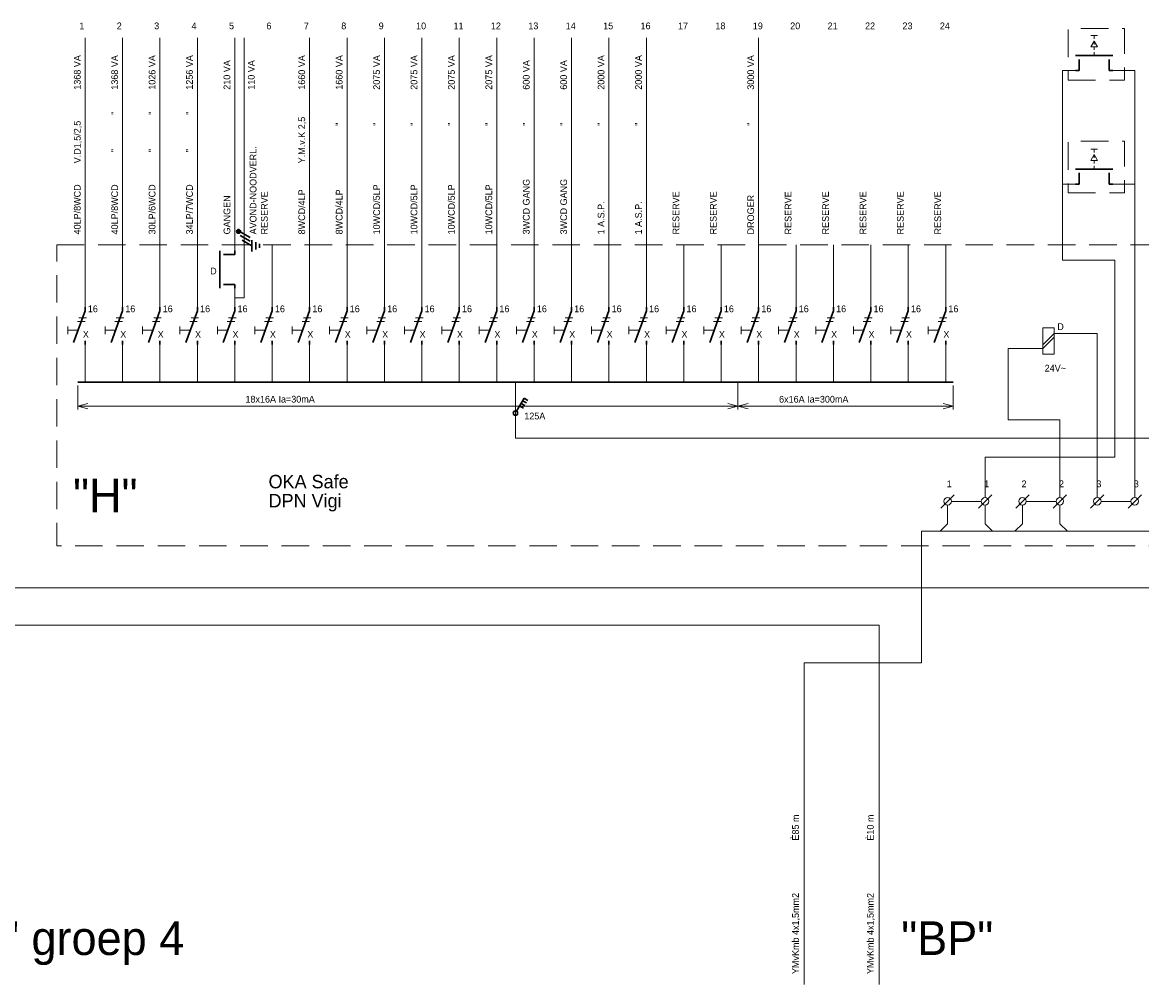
# Model space of a CAD drawing. Header units: millimetres. Extents: x -161.9 to -69.9, y -42.7 to 22.2.
# Tile 3 of 8: x -130 to -100.1, y -29.5 to -3.8. Entities that reach past the tile are written whole.
import ezdxf

# ---------------------------------------------------------------- set-up
doc = ezdxf.new("R2010")
doc.units = ezdxf.units.MM
doc.header["$PDMODE"] = 3
doc.header["$PDSIZE"] = 1
doc.linetypes.add('DGN3', pattern=[1.103808, 0.735872, -0.367936])
for name, color, linetype in [('11', 7, 'Continuous'), ('19', 7, 'Continuous'), ('52', 7, 'Continuous'), ('53', 7, 'Continuous'), ('BINNENMUUR', 7, 'Continuous'), ('SYMBOLEN', 7, 'Continuous')]:
    doc.layers.add(name, color=color, linetype=linetype)
doc.styles.add('dgn001', font='dgn001.shx')
doc.styles.get("Standard").update_dxf_attribs({"font": 'arial.ttf'})
doc.dimstyles.get("Standard").update_dxf_attribs({"dimtxt": 0.18, "dimasz": 0.18, "dimexe": 0.18, "dimexo": 0.0625, "dimgap": 0.09, "dimtad": 0, "dimtih": 1, "dimtoh": 1, "dimdec": 4, "dimzin": 0, "dimdsep": 46, "dimtxsty": 'Standard', "dimcen": 0.09, "dimadec": 0, "dimazin": 0, "dimtfac": 1, "dimtdec": 4, "dimtofl": 0, "dimtmove": 0, "dimatfit": 3, "dimfxl": 1, "dimtolj": 1, "dimtzin": 0, "dimarcsym": 0})

# ---------------------------------------------------------------- blocks, each defined once
blk = doc.blocks.new('AnonymousCell2')
at = {"layer": 'SYMBOLEN', "color": 1, "linetype": 'Continuous', "lineweight": 0}
for p, q in [((0.015, 0.122), (0.215, 0.122)), ((0.05, 0.216), (0.25, 0.216))]:
    blk.add_line(p, q, dxfattribs=at)
at = {"layer": 'SYMBOLEN', "color": 1, "linetype": 'Continuous', "lineweight": 13}
for p, q in [((-0.249, -0.014), (-0.249, -0.214)), ((0.03, -0.114), (-0.249, -0.114))]:
    blk.add_line(p, q, dxfattribs=at)
blk = doc.blocks.new('EAA0')
at = {"layer": '53', "color": 3, "linetype": 'Continuous', "lineweight": 30}
for p, q in [((0, 0), (0, -0.1)), ((0, -0.1), (-0.308, -0.946)), ((0, -1), (0, -0.9))]:
    blk.add_line(p, q, dxfattribs=at)
blk = doc.blocks.new('AnonymousCell1')
at = {"color": 1, "linetype": 'Continuous', "lineweight": 0}
for name, p in [('EAA0', (-0.149, 0.54)), ('AnonymousCell2', (-0.367, 0.036))]:
    blk.add_blockref(name, p, dxfattribs=at)
blk = doc.blocks.new('AnonymousCell4')
at = {"layer": 'SYMBOLEN', "color": 1, "linetype": 'Continuous', "lineweight": 0}
for p, q in [((0.015, 0.122), (0.215, 0.122)), ((0.05, 0.216), (0.25, 0.216))]:
    blk.add_line(p, q, dxfattribs=at)
at = {"layer": 'SYMBOLEN', "color": 1, "linetype": 'Continuous', "lineweight": 13}
for p, q in [((-0.249, -0.014), (-0.249, -0.214)), ((0.03, -0.114), (-0.249, -0.114))]:
    blk.add_line(p, q, dxfattribs=at)
blk = doc.blocks.new('EAA01')
at = {"layer": '53', "color": 3, "linetype": 'Continuous', "lineweight": 30}
for p, q in [((0, 0), (0, -0.1)), ((0, -0.1), (-0.308, -0.946)), ((0, -1), (0, -0.9))]:
    blk.add_line(p, q, dxfattribs=at)
blk = doc.blocks.new('AnonymousCell3')
at = {"color": 1, "linetype": 'Continuous', "lineweight": 0}
for name, p in [('EAA01', (-0.149, 0.54)), ('AnonymousCell4', (-0.367, 0.036))]:
    blk.add_blockref(name, p, dxfattribs=at)
blk = doc.blocks.new('AnonymousCell6')
at = {"layer": 'SYMBOLEN', "color": 1, "linetype": 'Continuous', "lineweight": 0}
for p, q in [((0.015, 0.122), (0.215, 0.122)), ((0.05, 0.216), (0.25, 0.216))]:
    blk.add_line(p, q, dxfattribs=at)
at = {"layer": 'SYMBOLEN', "color": 1, "linetype": 'Continuous', "lineweight": 13}
for p, q in [((-0.249, -0.014), (-0.249, -0.214)), ((0.03, -0.114), (-0.249, -0.114))]:
    blk.add_line(p, q, dxfattribs=at)
blk = doc.blocks.new('EAA02')
at = {"layer": '53', "color": 3, "linetype": 'Continuous', "lineweight": 30}
for p, q in [((0, 0), (0, -0.1)), ((0, -0.1), (-0.308, -0.946)), ((0, -1), (0, -0.9))]:
    blk.add_line(p, q, dxfattribs=at)
blk = doc.blocks.new('AnonymousCell5')
at = {"color": 1, "linetype": 'Continuous', "lineweight": 0}
for name, p in [('EAA02', (-0.149, 0.54)), ('AnonymousCell6', (-0.367, 0.036))]:
    blk.add_blockref(name, p, dxfattribs=at)
blk = doc.blocks.new('AnonymousCell8')
at = {"layer": 'SYMBOLEN', "color": 1, "linetype": 'Continuous', "lineweight": 0}
for p, q in [((0.015, 0.122), (0.215, 0.122)), ((0.05, 0.216), (0.25, 0.216))]:
    blk.add_line(p, q, dxfattribs=at)
at = {"layer": 'SYMBOLEN', "color": 1, "linetype": 'Continuous', "lineweight": 13}
for p, q in [((-0.249, -0.014), (-0.249, -0.214)), ((0.03, -0.114), (-0.249, -0.114))]:
    blk.add_line(p, q, dxfattribs=at)
blk = doc.blocks.new('EAA03')
at = {"layer": '53', "color": 3, "linetype": 'Continuous', "lineweight": 30}
for p, q in [((0, 0), (0, -0.1)), ((0, -0.1), (-0.308, -0.946)), ((0, -1), (0, -0.9))]:
    blk.add_line(p, q, dxfattribs=at)
blk = doc.blocks.new('AnonymousCell7')
at = {"color": 1, "linetype": 'Continuous', "lineweight": 0}
for name, p in [('EAA03', (-0.149, 0.54)), ('AnonymousCell8', (-0.367, 0.036))]:
    blk.add_blockref(name, p, dxfattribs=at)
blk = doc.blocks.new('AnonymousCell10')
at = {"layer": 'SYMBOLEN', "color": 1, "linetype": 'Continuous', "lineweight": 0}
for p, q in [((0.015, 0.122), (0.215, 0.122)), ((0.05, 0.216), (0.25, 0.216))]:
    blk.add_line(p, q, dxfattribs=at)
at = {"layer": 'SYMBOLEN', "color": 1, "linetype": 'Continuous', "lineweight": 13}
for p, q in [((-0.249, -0.014), (-0.249, -0.214)), ((0.03, -0.114), (-0.249, -0.114))]:
    blk.add_line(p, q, dxfattribs=at)
blk = doc.blocks.new('EAA04')
at = {"layer": '53', "color": 3, "linetype": 'Continuous', "lineweight": 30}
for p, q in [((0, 0), (0, -0.1)), ((0, -0.1), (-0.308, -0.946)), ((0, -1), (0, -0.9))]:
    blk.add_line(p, q, dxfattribs=at)
blk = doc.blocks.new('AnonymousCell9')
at = {"color": 1, "linetype": 'Continuous', "lineweight": 0}
for name, p in [('EAA04', (-0.149, 0.54)), ('AnonymousCell10', (-0.367, 0.036))]:
    blk.add_blockref(name, p, dxfattribs=at)
blk = doc.blocks.new('AnonymousCell12')
at = {"layer": 'SYMBOLEN', "color": 1, "linetype": 'Continuous', "lineweight": 0}
for p, q in [((0.015, 0.122), (0.215, 0.122)), ((0.05, 0.216), (0.25, 0.216))]:
    blk.add_line(p, q, dxfattribs=at)
at = {"layer": 'SYMBOLEN', "color": 1, "linetype": 'Continuous', "lineweight": 13}
for p, q in [((-0.249, -0.014), (-0.249, -0.214)), ((0.03, -0.114), (-0.249, -0.114))]:
    blk.add_line(p, q, dxfattribs=at)
blk = doc.blocks.new('EAA05')
at = {"layer": '53', "color": 3, "linetype": 'Continuous', "lineweight": 30}
for p, q in [((0, 0), (0, -0.1)), ((0, -0.1), (-0.308, -0.946)), ((0, -1), (0, -0.9))]:
    blk.add_line(p, q, dxfattribs=at)
blk = doc.blocks.new('AnonymousCell11')
at = {"color": 1, "linetype": 'Continuous', "lineweight": 0}
for name, p in [('EAA05', (-0.149, 0.54)), ('AnonymousCell12', (-0.367, 0.036))]:
    blk.add_blockref(name, p, dxfattribs=at)
blk = doc.blocks.new('AnonymousCell14')
at = {"layer": 'SYMBOLEN', "color": 1, "linetype": 'Continuous', "lineweight": 0}
for p, q in [((0.015, 0.122), (0.215, 0.122)), ((0.05, 0.216), (0.25, 0.216))]:
    blk.add_line(p, q, dxfattribs=at)
at = {"layer": 'SYMBOLEN', "color": 1, "linetype": 'Continuous', "lineweight": 13}
for p, q in [((-0.249, -0.014), (-0.249, -0.214)), ((0.03, -0.114), (-0.249, -0.114))]:
    blk.add_line(p, q, dxfattribs=at)
blk = doc.blocks.new('EAA06')
at = {"layer": '53', "color": 3, "linetype": 'Continuous', "lineweight": 30}
for p, q in [((0, 0), (0, -0.1)), ((0, -0.1), (-0.308, -0.946)), ((0, -1), (0, -0.9))]:
    blk.add_line(p, q, dxfattribs=at)
blk = doc.blocks.new('AnonymousCell13')
at = {"color": 1, "linetype": 'Continuous', "lineweight": 0}
for name, p in [('EAA06', (-0.149, 0.54)), ('AnonymousCell14', (-0.367, 0.036))]:
    blk.add_blockref(name, p, dxfattribs=at)
blk = doc.blocks.new('AnonymousCell16')
at = {"layer": 'SYMBOLEN', "color": 1, "linetype": 'Continuous', "lineweight": 0}
for p, q in [((0.015, 0.122), (0.215, 0.122)), ((0.05, 0.216), (0.25, 0.216))]:
    blk.add_line(p, q, dxfattribs=at)
at = {"layer": 'SYMBOLEN', "color": 1, "linetype": 'Continuous', "lineweight": 13}
for p, q in [((-0.249, -0.014), (-0.249, -0.214)), ((0.03, -0.114), (-0.249, -0.114))]:
    blk.add_line(p, q, dxfattribs=at)
blk = doc.blocks.new('EAA07')
at = {"layer": '53', "color": 3, "linetype": 'Continuous', "lineweight": 30}
for p, q in [((0, 0), (0, -0.1)), ((0, -0.1), (-0.308, -0.946)), ((0, -1), (0, -0.9))]:
    blk.add_line(p, q, dxfattribs=at)
blk = doc.blocks.new('AnonymousCell15')
at = {"color": 1, "linetype": 'Continuous', "lineweight": 0}
for name, p in [('EAA07', (-0.149, 0.54)), ('AnonymousCell16', (-0.367, 0.036))]:
    blk.add_blockref(name, p, dxfattribs=at)
blk = doc.blocks.new('AnonymousCell18')
at = {"layer": 'SYMBOLEN', "color": 1, "linetype": 'Continuous', "lineweight": 0}
for p, q in [((0.015, 0.122), (0.215, 0.122)), ((0.05, 0.216), (0.25, 0.216))]:
    blk.add_line(p, q, dxfattribs=at)
at = {"layer": 'SYMBOLEN', "color": 1, "linetype": 'Continuous', "lineweight": 13}
for p, q in [((-0.249, -0.014), (-0.249, -0.214)), ((0.03, -0.114), (-0.249, -0.114))]:
    blk.add_line(p, q, dxfattribs=at)
blk = doc.blocks.new('EAA08')
at = {"layer": '53', "color": 3, "linetype": 'Continuous', "lineweight": 30}
for p, q in [((0, 0), (0, -0.1)), ((0, -0.1), (-0.308, -0.946)), ((0, -1), (0, -0.9))]:
    blk.add_line(p, q, dxfattribs=at)
blk = doc.blocks.new('AnonymousCell17')
at = {"color": 1, "linetype": 'Continuous', "lineweight": 0}
for name, p in [('EAA08', (-0.149, 0.54)), ('AnonymousCell18', (-0.367, 0.036))]:
    blk.add_blockref(name, p, dxfattribs=at)
blk = doc.blocks.new('AnonymousCell20')
at = {"layer": 'SYMBOLEN', "color": 1, "linetype": 'Continuous', "lineweight": 0}
for p, q in [((0.015, 0.122), (0.215, 0.122)), ((0.05, 0.216), (0.25, 0.216))]:
    blk.add_line(p, q, dxfattribs=at)
at = {"layer": 'SYMBOLEN', "color": 1, "linetype": 'Continuous', "lineweight": 13}
for p, q in [((-0.249, -0.014), (-0.249, -0.214)), ((0.03, -0.114), (-0.249, -0.114))]:
    blk.add_line(p, q, dxfattribs=at)
blk = doc.blocks.new('EAA09')
at = {"layer": '53', "color": 3, "linetype": 'Continuous', "lineweight": 30}
for p, q in [((0, 0), (0, -0.1)), ((0, -0.1), (-0.308, -0.946)), ((0, -1), (0, -0.9))]:
    blk.add_line(p, q, dxfattribs=at)
blk = doc.blocks.new('AnonymousCell19')
at = {"color": 1, "linetype": 'Continuous', "lineweight": 0}
for name, p in [('EAA09', (-0.149, 0.54)), ('AnonymousCell20', (-0.367, 0.036))]:
    blk.add_blockref(name, p, dxfattribs=at)
blk = doc.blocks.new('AnonymousCell22')
at = {"layer": 'SYMBOLEN', "color": 1, "linetype": 'Continuous', "lineweight": 0}
for p, q in [((0.015, 0.122), (0.215, 0.122)), ((0.05, 0.216), (0.25, 0.216))]:
    blk.add_line(p, q, dxfattribs=at)
at = {"layer": 'SYMBOLEN', "color": 1, "linetype": 'Continuous', "lineweight": 13}
for p, q in [((-0.249, -0.014), (-0.249, -0.214)), ((0.03, -0.114), (-0.249, -0.114))]:
    blk.add_line(p, q, dxfattribs=at)
blk = doc.blocks.new('EAA010')
at = {"layer": '53', "color": 3, "linetype": 'Continuous', "lineweight": 30}
for p, q in [((0, 0), (0, -0.1)), ((0, -0.1), (-0.308, -0.946)), ((0, -1), (0, -0.9))]:
    blk.add_line(p, q, dxfattribs=at)
blk = doc.blocks.new('AnonymousCell21')
at = {"color": 1, "linetype": 'Continuous', "lineweight": 0}
for name, p in [('EAA010', (-0.149, 0.54)), ('AnonymousCell22', (-0.367, 0.036))]:
    blk.add_blockref(name, p, dxfattribs=at)
blk = doc.blocks.new('AnonymousCell24')
at = {"layer": 'SYMBOLEN', "color": 1, "linetype": 'Continuous', "lineweight": 0}
for p, q in [((0.015, 0.122), (0.215, 0.122)), ((0.05, 0.216), (0.25, 0.216))]:
    blk.add_line(p, q, dxfattribs=at)
at = {"layer": 'SYMBOLEN', "color": 1, "linetype": 'Continuous', "lineweight": 13}
for p, q in [((-0.249, -0.014), (-0.249, -0.214)), ((0.03, -0.114), (-0.249, -0.114))]:
    blk.add_line(p, q, dxfattribs=at)
blk = doc.blocks.new('EAA011')
at = {"layer": '53', "color": 3, "linetype": 'Continuous', "lineweight": 30}
for p, q in [((0, 0), (0, -0.1)), ((0, -0.1), (-0.308, -0.946)), ((0, -1), (0, -0.9))]:
    blk.add_line(p, q, dxfattribs=at)
blk = doc.blocks.new('AnonymousCell23')
at = {"color": 1, "linetype": 'Continuous', "lineweight": 0}
for name, p in [('EAA011', (-0.149, 0.54)), ('AnonymousCell24', (-0.367, 0.036))]:
    blk.add_blockref(name, p, dxfattribs=at)
blk = doc.blocks.new('AnonymousCell26')
at = {"layer": 'SYMBOLEN', "color": 1, "linetype": 'Continuous', "lineweight": 0}
for p, q in [((0.015, 0.122), (0.215, 0.122)), ((0.05, 0.216), (0.25, 0.216))]:
    blk.add_line(p, q, dxfattribs=at)
at = {"layer": 'SYMBOLEN', "color": 1, "linetype": 'Continuous', "lineweight": 13}
for p, q in [((-0.249, -0.014), (-0.249, -0.214)), ((0.03, -0.114), (-0.249, -0.114))]:
    blk.add_line(p, q, dxfattribs=at)
blk = doc.blocks.new('EAA012')
at = {"layer": '53', "color": 3, "linetype": 'Continuous', "lineweight": 30}
for p, q in [((0, 0), (0, -0.1)), ((0, -0.1), (-0.308, -0.946)), ((0, -1), (0, -0.9))]:
    blk.add_line(p, q, dxfattribs=at)
blk = doc.blocks.new('AnonymousCell25')
at = {"color": 1, "linetype": 'Continuous', "lineweight": 0}
for name, p in [('EAA012', (-0.149, 0.54)), ('AnonymousCell26', (-0.367, 0.036))]:
    blk.add_blockref(name, p, dxfattribs=at)
blk = doc.blocks.new('AnonymousCell28')
at = {"layer": 'SYMBOLEN', "color": 1, "linetype": 'Continuous', "lineweight": 0}
for p, q in [((0.015, 0.122), (0.215, 0.122)), ((0.05, 0.216), (0.25, 0.216))]:
    blk.add_line(p, q, dxfattribs=at)
at = {"layer": 'SYMBOLEN', "color": 1, "linetype": 'Continuous', "lineweight": 13}
for p, q in [((-0.249, -0.014), (-0.249, -0.214)), ((0.03, -0.114), (-0.249, -0.114))]:
    blk.add_line(p, q, dxfattribs=at)
blk = doc.blocks.new('EAA013')
at = {"layer": '53', "color": 3, "linetype": 'Continuous', "lineweight": 30}
for p, q in [((0, 0), (0, -0.1)), ((0, -0.1), (-0.308, -0.946)), ((0, -1), (0, -0.9))]:
    blk.add_line(p, q, dxfattribs=at)
blk = doc.blocks.new('AnonymousCell27')
at = {"color": 1, "linetype": 'Continuous', "lineweight": 0}
for name, p in [('EAA013', (-0.149, 0.54)), ('AnonymousCell28', (-0.367, 0.036))]:
    blk.add_blockref(name, p, dxfattribs=at)
blk = doc.blocks.new('AnonymousCell30')
at = {"layer": 'SYMBOLEN', "color": 1, "linetype": 'Continuous', "lineweight": 0}
for p, q in [((0.015, 0.122), (0.215, 0.122)), ((0.05, 0.216), (0.25, 0.216))]:
    blk.add_line(p, q, dxfattribs=at)
at = {"layer": 'SYMBOLEN', "color": 1, "linetype": 'Continuous', "lineweight": 13}
for p, q in [((-0.249, -0.014), (-0.249, -0.214)), ((0.03, -0.114), (-0.249, -0.114))]:
    blk.add_line(p, q, dxfattribs=at)
blk = doc.blocks.new('EAA014')
at = {"layer": '53', "color": 3, "linetype": 'Continuous', "lineweight": 30}
for p, q in [((0, 0), (0, -0.1)), ((0, -0.1), (-0.308, -0.946)), ((0, -1), (0, -0.9))]:
    blk.add_line(p, q, dxfattribs=at)
blk = doc.blocks.new('AnonymousCell29')
at = {"color": 1, "linetype": 'Continuous', "lineweight": 0}
for name, p in [('EAA014', (-0.149, 0.54)), ('AnonymousCell30', (-0.367, 0.036))]:
    blk.add_blockref(name, p, dxfattribs=at)
blk = doc.blocks.new('AnonymousCell32')
at = {"layer": 'SYMBOLEN', "color": 1, "linetype": 'Continuous', "lineweight": 0}
for p, q in [((0.015, 0.122), (0.215, 0.122)), ((0.05, 0.216), (0.25, 0.216))]:
    blk.add_line(p, q, dxfattribs=at)
at = {"layer": 'SYMBOLEN', "color": 1, "linetype": 'Continuous', "lineweight": 13}
for p, q in [((-0.249, -0.014), (-0.249, -0.214)), ((0.03, -0.114), (-0.249, -0.114))]:
    blk.add_line(p, q, dxfattribs=at)
blk = doc.blocks.new('EAA015')
at = {"layer": '53', "color": 3, "linetype": 'Continuous', "lineweight": 30}
for p, q in [((0, 0), (0, -0.1)), ((0, -0.1), (-0.308, -0.946)), ((0, -1), (0, -0.9))]:
    blk.add_line(p, q, dxfattribs=at)
blk = doc.blocks.new('AnonymousCell31')
at = {"color": 1, "linetype": 'Continuous', "lineweight": 0}
for name, p in [('EAA015', (-0.149, 0.54)), ('AnonymousCell32', (-0.367, 0.036))]:
    blk.add_blockref(name, p, dxfattribs=at)
blk = doc.blocks.new('AnonymousCell34')
at = {"layer": 'SYMBOLEN', "color": 1, "linetype": 'Continuous', "lineweight": 0}
for p, q in [((0.015, 0.122), (0.215, 0.122)), ((0.05, 0.216), (0.25, 0.216))]:
    blk.add_line(p, q, dxfattribs=at)
at = {"layer": 'SYMBOLEN', "color": 1, "linetype": 'Continuous', "lineweight": 13}
for p, q in [((-0.249, -0.014), (-0.249, -0.214)), ((0.03, -0.114), (-0.249, -0.114))]:
    blk.add_line(p, q, dxfattribs=at)
blk = doc.blocks.new('EAA016')
at = {"layer": '53', "color": 3, "linetype": 'Continuous', "lineweight": 30}
for p, q in [((0, 0), (0, -0.1)), ((0, -0.1), (-0.308, -0.946)), ((0, -1), (0, -0.9))]:
    blk.add_line(p, q, dxfattribs=at)
blk = doc.blocks.new('AnonymousCell33')
at = {"color": 1, "linetype": 'Continuous', "lineweight": 0}
for name, p in [('EAA016', (-0.149, 0.54)), ('AnonymousCell34', (-0.367, 0.036))]:
    blk.add_blockref(name, p, dxfattribs=at)
blk = doc.blocks.new('AnonymousCell36')
at = {"layer": 'SYMBOLEN', "color": 1, "linetype": 'Continuous', "lineweight": 0}
for p, q in [((0.015, 0.122), (0.215, 0.122)), ((0.05, 0.216), (0.25, 0.216))]:
    blk.add_line(p, q, dxfattribs=at)
at = {"layer": 'SYMBOLEN', "color": 1, "linetype": 'Continuous', "lineweight": 13}
for p, q in [((-0.249, -0.014), (-0.249, -0.214)), ((0.03, -0.114), (-0.249, -0.114))]:
    blk.add_line(p, q, dxfattribs=at)
blk = doc.blocks.new('EAA017')
at = {"layer": '53', "color": 3, "linetype": 'Continuous', "lineweight": 30}
for p, q in [((0, 0), (0, -0.1)), ((0, -0.1), (-0.308, -0.946)), ((0, -1), (0, -0.9))]:
    blk.add_line(p, q, dxfattribs=at)
blk = doc.blocks.new('AnonymousCell35')
at = {"color": 1, "linetype": 'Continuous', "lineweight": 0}
for name, p in [('EAA017', (-0.149, 0.54)), ('AnonymousCell36', (-0.367, 0.036))]:
    blk.add_blockref(name, p, dxfattribs=at)
blk = doc.blocks.new('AnonymousCell38')
at = {"layer": 'SYMBOLEN', "color": 1, "linetype": 'Continuous', "lineweight": 0}
for p, q in [((0.015, 0.122), (0.215, 0.122)), ((0.05, 0.216), (0.25, 0.216))]:
    blk.add_line(p, q, dxfattribs=at)
at = {"layer": 'SYMBOLEN', "color": 1, "linetype": 'Continuous', "lineweight": 13}
for p, q in [((-0.249, -0.014), (-0.249, -0.214)), ((0.03, -0.114), (-0.249, -0.114))]:
    blk.add_line(p, q, dxfattribs=at)
blk = doc.blocks.new('EAA018')
at = {"layer": '53', "color": 3, "linetype": 'Continuous', "lineweight": 30}
for p, q in [((0, 0), (0, -0.1)), ((0, -0.1), (-0.308, -0.946)), ((0, -1), (0, -0.9))]:
    blk.add_line(p, q, dxfattribs=at)
blk = doc.blocks.new('AnonymousCell37')
at = {"color": 1, "linetype": 'Continuous', "lineweight": 0}
for name, p in [('EAA018', (-0.149, 0.54)), ('AnonymousCell38', (-0.367, 0.036))]:
    blk.add_blockref(name, p, dxfattribs=at)
blk = doc.blocks.new('AnonymousCell40')
at = {"layer": 'SYMBOLEN', "color": 1, "linetype": 'Continuous', "lineweight": 0}
for p, q in [((0.015, 0.122), (0.215, 0.122)), ((0.05, 0.216), (0.25, 0.216))]:
    blk.add_line(p, q, dxfattribs=at)
at = {"layer": 'SYMBOLEN', "color": 1, "linetype": 'Continuous', "lineweight": 13}
for p, q in [((-0.249, -0.014), (-0.249, -0.214)), ((0.03, -0.114), (-0.249, -0.114))]:
    blk.add_line(p, q, dxfattribs=at)
blk = doc.blocks.new('EAA019')
at = {"layer": '53', "color": 3, "linetype": 'Continuous', "lineweight": 30}
for p, q in [((0, 0), (0, -0.1)), ((0, -0.1), (-0.308, -0.946)), ((0, -1), (0, -0.9))]:
    blk.add_line(p, q, dxfattribs=at)
blk = doc.blocks.new('AnonymousCell39')
at = {"color": 1, "linetype": 'Continuous', "lineweight": 0}
for name, p in [('EAA019', (-0.149, 0.54)), ('AnonymousCell40', (-0.367, 0.036))]:
    blk.add_blockref(name, p, dxfattribs=at)
blk = doc.blocks.new('AnonymousCell42')
at = {"layer": 'SYMBOLEN', "color": 1, "linetype": 'Continuous', "lineweight": 0}
for p, q in [((0.015, 0.122), (0.215, 0.122)), ((0.05, 0.216), (0.25, 0.216))]:
    blk.add_line(p, q, dxfattribs=at)
at = {"layer": 'SYMBOLEN', "color": 1, "linetype": 'Continuous', "lineweight": 13}
for p, q in [((-0.249, -0.014), (-0.249, -0.214)), ((0.03, -0.114), (-0.249, -0.114))]:
    blk.add_line(p, q, dxfattribs=at)
blk = doc.blocks.new('EAA020')
at = {"layer": '53', "color": 3, "linetype": 'Continuous', "lineweight": 30}
for p, q in [((0, 0), (0, -0.1)), ((0, -0.1), (-0.308, -0.946)), ((0, -1), (0, -0.9))]:
    blk.add_line(p, q, dxfattribs=at)
blk = doc.blocks.new('AnonymousCell41')
at = {"color": 1, "linetype": 'Continuous', "lineweight": 0}
for name, p in [('EAA020', (-0.149, 0.54)), ('AnonymousCell42', (-0.367, 0.036))]:
    blk.add_blockref(name, p, dxfattribs=at)
blk = doc.blocks.new('AnonymousCell44')
at = {"layer": 'SYMBOLEN', "color": 1, "linetype": 'Continuous', "lineweight": 0}
for p, q in [((0.015, 0.122), (0.215, 0.122)), ((0.05, 0.216), (0.25, 0.216))]:
    blk.add_line(p, q, dxfattribs=at)
at = {"layer": 'SYMBOLEN', "color": 1, "linetype": 'Continuous', "lineweight": 13}
for p, q in [((-0.249, -0.014), (-0.249, -0.214)), ((0.03, -0.114), (-0.249, -0.114))]:
    blk.add_line(p, q, dxfattribs=at)
blk = doc.blocks.new('EAA021')
at = {"layer": '53', "color": 3, "linetype": 'Continuous', "lineweight": 30}
for p, q in [((0, 0), (0, -0.1)), ((0, -0.1), (-0.308, -0.946)), ((0, -1), (0, -0.9))]:
    blk.add_line(p, q, dxfattribs=at)
blk = doc.blocks.new('AnonymousCell43')
at = {"color": 1, "linetype": 'Continuous', "lineweight": 0}
for name, p in [('EAA021', (-0.149, 0.54)), ('AnonymousCell44', (-0.367, 0.036))]:
    blk.add_blockref(name, p, dxfattribs=at)
blk = doc.blocks.new('AnonymousCell46')
at = {"layer": 'SYMBOLEN', "color": 1, "linetype": 'Continuous', "lineweight": 0}
for p, q in [((0.015, 0.122), (0.215, 0.122)), ((0.05, 0.216), (0.25, 0.216))]:
    blk.add_line(p, q, dxfattribs=at)
at = {"layer": 'SYMBOLEN', "color": 1, "linetype": 'Continuous', "lineweight": 13}
for p, q in [((-0.249, -0.014), (-0.249, -0.214)), ((0.03, -0.114), (-0.249, -0.114))]:
    blk.add_line(p, q, dxfattribs=at)
blk = doc.blocks.new('EAA022')
at = {"layer": '53', "color": 3, "linetype": 'Continuous', "lineweight": 30}
for p, q in [((0, 0), (0, -0.1)), ((0, -0.1), (-0.308, -0.946)), ((0, -1), (0, -0.9))]:
    blk.add_line(p, q, dxfattribs=at)
blk = doc.blocks.new('AnonymousCell45')
at = {"color": 1, "linetype": 'Continuous', "lineweight": 0}
for name, p in [('EAA022', (-0.149, 0.54)), ('AnonymousCell46', (-0.367, 0.036))]:
    blk.add_blockref(name, p, dxfattribs=at)
blk = doc.blocks.new('AnonymousCell48')
at = {"layer": 'SYMBOLEN', "color": 1, "linetype": 'Continuous', "lineweight": 0}
for p, q in [((0.015, 0.122), (0.215, 0.122)), ((0.05, 0.216), (0.25, 0.216))]:
    blk.add_line(p, q, dxfattribs=at)
at = {"layer": 'SYMBOLEN', "color": 1, "linetype": 'Continuous', "lineweight": 13}
for p, q in [((-0.249, -0.014), (-0.249, -0.214)), ((0.03, -0.114), (-0.249, -0.114))]:
    blk.add_line(p, q, dxfattribs=at)
blk = doc.blocks.new('EAA023')
at = {"layer": '53', "color": 3, "linetype": 'Continuous', "lineweight": 30}
for p, q in [((0, 0), (0, -0.1)), ((0, -0.1), (-0.308, -0.946)), ((0, -1), (0, -0.9))]:
    blk.add_line(p, q, dxfattribs=at)
blk = doc.blocks.new('AnonymousCell47')
at = {"color": 1, "linetype": 'Continuous', "lineweight": 0}
for name, p in [('EAA023', (-0.149, 0.54)), ('AnonymousCell48', (-0.367, 0.036))]:
    blk.add_blockref(name, p, dxfattribs=at)
blk = doc.blocks.new('EAA3')
at = {"layer": '53', "color": 3, "linetype": 'Continuous', "lineweight": 30}
for p, q in [((-0.4, 1), (-0.4, 0)), ((0, 0.9), (-0.3, 0.9)), ((0, 1), (0, 0.9)), ((0, 0.1), (-0.3, 0.1)), ((0, 0.1), (0, 0))]:
    blk.add_line(p, q, dxfattribs=at)
blk = doc.blocks.new('EAA31')
at = {"layer": '53', "color": 3, "linetype": 'Continuous', "lineweight": 30}
for p, q in [((1, 0.4), (0, 0.4)), ((0.1, 0), (0.1, 0.3)), ((0.9, 0), (0.9, 0.3)), ((0.1, 0), (0, 0)), ((1, 0), (0.9, 0))]:
    blk.add_line(p, q, dxfattribs=at)
blk = doc.blocks.new('EH3')
at = {"layer": '19', "color": 3, "linetype": 'Continuous', "lineweight": 30}
for p, q in [((0.03, 0.05), (0.23, 0.398)), ((0.19, 0.33), (0.295, 0.27)), ((0.23, 0.398), (0.335, 0.338)), ((0.11, 0.19), (0.215, 0.13)), ((0.15, 0.26), (0.255, 0.2))]:
    blk.add_line(p, q, dxfattribs=at)
blk.add_circle((0, -0.0005), 0.06, dxfattribs=at)
blk = doc.blocks.new('EAD3')
at = {"layer": '53', "color": 3, "linetype": 'Continuous', "lineweight": 0}
blk.add_line((0.178, 0.178), (-0.178, -0.178), dxfattribs=at)
blk.add_circle((0, 0.0005), 0.1, dxfattribs=at)
blk = doc.blocks.new('EAD31')
at = {"layer": '53', "color": 3, "linetype": 'Continuous', "lineweight": 0}
blk.add_line((0.178, 0.178), (-0.178, -0.178), dxfattribs=at)
blk.add_circle((0, 0.0005), 0.1, dxfattribs=at)
blk = doc.blocks.new('EAD32')
at = {"layer": '53', "color": 3, "linetype": 'Continuous', "lineweight": 0}
blk.add_line((0.178, 0.178), (-0.178, -0.178), dxfattribs=at)
blk.add_circle((0, 0.0005), 0.1, dxfattribs=at)
blk = doc.blocks.new('EAD33')
at = {"layer": '53', "color": 3, "linetype": 'Continuous', "lineweight": 0}
blk.add_line((0.178, 0.178), (-0.178, -0.178), dxfattribs=at)
blk.add_circle((0, 0.0005), 0.1, dxfattribs=at)
blk = doc.blocks.new('EAD34')
at = {"layer": '53', "color": 3, "linetype": 'Continuous', "lineweight": 0}
blk.add_line((0.178, 0.178), (-0.178, -0.178), dxfattribs=at)
blk.add_circle((0, 0.0005), 0.1, dxfattribs=at)
blk = doc.blocks.new('EAD35')
at = {"layer": '53', "color": 3, "linetype": 'Continuous', "lineweight": 0}
blk.add_line((0.178, 0.178), (-0.178, -0.178), dxfattribs=at)
blk.add_circle((0, 0.0005), 0.1, dxfattribs=at)
blk = doc.blocks.new('AnonymousCell86')
at = {"layer": 'SYMBOLEN', "color": 1, "linetype": 'Continuous', "lineweight": 0}
for p, q in [((-0.15, -0.1), (0.15, 0.2)), ((-0.15, -0.2), (0.15, 0.1))]:
    blk.add_line(p, q, dxfattribs=at)
at = {"layer": 'SYMBOLEN', "color": 1, "linetype": 'Continuous', "lineweight": 0, "flags": 128}
blk.add_lwpolyline([(-0.15, -0.35), (0.15, -0.35), (0.15, 0.35), (-0.15, 0.35), (-0.15, -0.35)], dxfattribs=at)
blk = doc.blocks.new('EAB1')
at = {"layer": '53', "color": 2, "linetype": 'Continuous', "lineweight": 0}
for p, q in [((-0.092, 0.23), (0, 0.39)), ((0.09, 0.54), (-0.09, 0.54)), ((0, 0.45), (0, 0.54)), ((0, 0.39), (0.088, 0.23)), ((0, 0.3), (0, 0.39)), ((0.088, 0.23), (-0.092, 0.23)), ((0, 0.15), (0, 0.24)), ((0, 0), (0, 0.09))]:
    blk.add_line(p, q, dxfattribs=at)
blk = doc.blocks.new('EAA32')
at = {"layer": '53', "color": 3, "linetype": 'Continuous', "lineweight": 30}
for p, q in [((1, 0.4), (0, 0.4)), ((0.1, 0), (0.1, 0.3)), ((0.9, 0), (0.9, 0.3)), ((0.1, 0), (0, 0)), ((1, 0), (0.9, 0))]:
    blk.add_line(p, q, dxfattribs=at)
blk = doc.blocks.new('EAB11')
at = {"layer": '53', "color": 2, "linetype": 'Continuous', "lineweight": 0}
for p, q in [((-0.092, 0.23), (0, 0.39)), ((0.09, 0.54), (-0.09, 0.54)), ((0, 0.45), (0, 0.54)), ((0, 0.39), (0.088, 0.23)), ((0, 0.3), (0, 0.39)), ((0.088, 0.23), (-0.092, 0.23)), ((0, 0.15), (0, 0.24)), ((0, 0), (0, 0.09))]:
    blk.add_line(p, q, dxfattribs=at)
blk = doc.blocks.new('EQ01')
at = {"layer": '11', "color": 3, "linetype": 'Continuous', "lineweight": 30}
for p, q in [((-0.13, 0.074), (0.13, -0.076)), ((0.13, -0.226), (0.13, 0.074)), ((0.23, -0.176), (0.23, 0.024)), ((0.33, -0.126), (0.33, -0.026))]:
    blk.add_line(p, q, dxfattribs=at)
blk = doc.blocks.new('ER5')
at = {"layer": '52'}
h = blk.add_hatch(color=3, dxfattribs=at)
edge = h.paths.add_edge_path()
edge.add_arc((-0.178, 0.088), 0.05, 0, 360)
at = {"layer": '52', "color": 3, "linetype": 'Continuous', "lineweight": 30}
for p, q in [((-0.13, 0.074), (0.13, -0.076)), ((-0.13, -0.026), (0.13, -0.176))]:
    blk.add_line(p, q, dxfattribs=at)
blk.add_circle((-0.178, 0.088), 0.05, dxfattribs=at)
blk = doc.blocks.new('AnonymousCell88')
at = {"color": 1, "linetype": 'Continuous', "lineweight": 0}
for name, p in [('ER5', (-0.076, 0.154)), ('EQ01', (-0.025, -0.068))]:
    blk.add_blockref(name, p, dxfattribs=at)
blk = doc.blocks.new('_Open30')
at = {"color": 0, "linetype": 'ByBlock', "lineweight": -2}
for p, q in [((-1, 0.27), (0, 0)), ((0, 0), (-1, -0.27)), ((0, 0), (-1, 0))]:
    blk.add_line(p, q, dxfattribs=at)
blk = doc.blocks.new('*D9079')
at = {"layer": 'BINNENMUUR', "color": 1, "linetype": 'Continuous', "lineweight": 0, "transparency": 16777216}
for p, q in [((-128.568, -13.456), (-128.568, -14.098)), ((-110.919, -13.492), (-110.919, -14.098)), ((-128.298, -14.008), (-111.189, -14.008))]:
    blk.add_line(p, q, dxfattribs=at)
at = {"layer": 'Defpoints', "color": 0, "linetype": 'Continuous', "transparency": 16777216}
for p in [(-128.568, -13.366), (-110.919, -13.402), (-110.919, -14.008)]:
    blk.add_point(p, dxfattribs=at)
at = {"layer": 'BINNENMUUR', "color": 1, "linetype": 'Continuous', "lineweight": 0, "transparency": 16777216, "xscale": 0.27, "yscale": 0.27, "zscale": 0.27, "rotation": 180}
blk.add_blockref('_Open30', (-128.568, -14.008), dxfattribs=at)
at = {"layer": 'BINNENMUUR', "color": 1, "linetype": 'Continuous', "lineweight": 0, "transparency": 16777216, "xscale": 0.27, "yscale": 0.27, "zscale": 0.27}
blk.add_blockref('_Open30', (-110.919, -14.008), dxfattribs=at)
at = {"layer": 'BINNENMUUR', "color": 1, "linetype": 'Continuous', "lineweight": 0, "transparency": 16777216, "insert": (-123.157, -13.826), "char_height": 0.18, "attachment_point": 5, "style": 'dgn001'}
blk.add_mtext('\\A1;18x16A Ia=30mA', dxfattribs=at)
blk = doc.blocks.new('*D9075')
at = {"layer": 'BINNENMUUR', "color": 1, "linetype": 'Continuous', "lineweight": 0, "transparency": 16777216}
for p, q in [((-110.919, -13.392), (-110.919, -14.099)), ((-105.168, -13.456), (-105.168, -14.099)), ((-110.649, -14.009), (-105.438, -14.009))]:
    blk.add_line(p, q, dxfattribs=at)
at = {"layer": 'Defpoints', "color": 0, "linetype": 'Continuous', "transparency": 16777216}
for p in [(-110.919, -13.302), (-105.168, -13.366), (-105.168, -14.009)]:
    blk.add_point(p, dxfattribs=at)
at = {"layer": 'BINNENMUUR', "color": 1, "linetype": 'Continuous', "lineweight": 0, "transparency": 16777216, "xscale": 0.27, "yscale": 0.27, "zscale": 0.27, "rotation": 180}
blk.add_blockref('_Open30', (-110.919, -14.009), dxfattribs=at)
at = {"layer": 'BINNENMUUR', "color": 1, "linetype": 'Continuous', "lineweight": 0, "transparency": 16777216, "xscale": 0.27, "yscale": 0.27, "zscale": 0.27}
blk.add_blockref('_Open30', (-105.168, -14.009), dxfattribs=at)
at = {"layer": 'BINNENMUUR', "color": 1, "linetype": 'Continuous', "lineweight": 0, "transparency": 16777216, "insert": (-108.894, -13.827), "char_height": 0.18, "attachment_point": 5, "style": 'dgn001'}
blk.add_mtext('\\A1;6x16A Ia=300mA', dxfattribs=at)

msp = doc.modelspace()

# ---------------------------------------------------------------- linework, layer by layer
at = {"layer": 'SYMBOLEN', "color": 1, "linetype": 'Continuous', "lineweight": 13}
for p, q in [((-128.368, -11.366), (-128.368, -4.166)), ((-127.368, -11.366), (-127.368, -4.166)), ((-126.368, -11.366), (-126.368, -4.166)), ((-125.368, -11.366), (-125.368, -4.166)), ((-124.368, -9.862), (-124.368, -4.166)), ((-122.368, -11.366), (-122.368, -4.166)), ((-121.368, -11.366), (-121.368, -4.166)), ((-120.368, -11.366), (-120.368, -4.166)), ((-119.368, -11.366), (-119.368, -4.166)), ((-118.368, -11.366), (-118.368, -4.166)), ((-117.368, -11.366), (-117.368, -4.166)), ((-116.368, -11.366), (-116.368, -4.166)), ((-115.368, -11.366), (-115.368, -4.166)), ((-114.368, -11.366), (-114.368, -4.166)), ((-113.368, -11.366), (-113.368, -4.166)), ((-110.368, -11.366), (-110.368, -4.166)), ((-123.368, -11.366), (-123.368, -9.704)), ((-112.368, -11.366), (-112.368, -9.704)), ((-111.368, -11.366), (-111.368, -9.704)), ((-109.368, -11.366), (-109.368, -9.704)), ((-108.368, -11.366), (-108.368, -9.704)), ((-107.368, -11.366), (-107.368, -9.704)), ((-106.368, -11.366), (-106.368, -9.704)), ((-105.368, -11.366), (-105.368, -9.704)), ((-124.368, -11.366), (-124.368, -10.862))]:
    msp.add_line(p, q, dxfattribs=at)
at = {"layer": 'SYMBOLEN', "color": 1, "linetype": 'Continuous', "lineweight": 0}
for p, q in [((-100.316, -5.044), (-100.946, -5.044)), ((-100.316, -16.454), (-100.316, -5.044)), ((-101.896, -8.08), (-102.248, -8.08)), ((-100.316, -8.08), (-100.946, -8.08)), ((-128.368, -12.366), (-128.368, -13.366)), ((-127.368, -12.366), (-127.368, -13.366)), ((-126.368, -12.366), (-126.368, -13.366)), ((-125.368, -12.366), (-125.368, -13.366)), ((-124.368, -12.366), (-124.368, -13.366)), ((-123.368, -12.366), (-123.368, -13.366)), ((-122.368, -12.366), (-122.368, -13.366)), ((-121.368, -12.366), (-121.368, -13.366)), ((-120.368, -12.366), (-120.368, -13.366)), ((-119.368, -12.366), (-119.368, -13.366)), ((-118.368, -12.366), (-118.368, -13.366)), ((-117.368, -12.366), (-117.368, -13.366)), ((-116.368, -12.366), (-116.368, -13.366)), ((-115.368, -12.366), (-115.368, -13.366)), ((-114.368, -12.366), (-114.368, -13.366)), ((-113.368, -12.366), (-113.368, -13.366)), ((-112.368, -12.366), (-112.368, -13.366)), ((-111.368, -12.366), (-111.368, -13.366)), ((-110.368, -12.366), (-110.368, -13.366)), ((-109.368, -12.366), (-109.368, -13.366)), ((-108.368, -12.366), (-108.368, -13.366)), ((-107.368, -12.366), (-107.368, -13.366)), ((-106.368, -12.366), (-106.368, -13.366)), ((-105.368, -12.366), (-105.368, -13.366)), ((-105.216, -16.554), (-104.416, -16.554)), ((-103.216, -16.554), (-102.416, -16.554)), ((-101.216, -16.554), (-100.416, -16.554)), ((-106.016, -17.354), (-79.016, -17.354)), ((-106.016, -17.354), (-106.016, -20.866)), ((-132.016, -19.866), (-107.15, -19.866)), ((-107.15, -29.466), (-107.15, -19.866)), ((-109.15, -20.866), (-106.016, -20.866)), ((-109.15, -29.466), (-109.15, -20.866))]:
    msp.add_line(p, q, dxfattribs=at)
at = {"layer": 'SYMBOLEN', "color": 1, "linetype": 'Continuous', "lineweight": 30}
msp.add_line((-128.568, -13.366), (-105.168, -13.366), dxfattribs=at)
at = {"layer": 'SYMBOLEN', "color": 1, "linetype": 'Continuous', "lineweight": 0, "flags": 128}
for points in [[(-124.368, -11.114), (-124.118, -11.114), (-124.118, -4.166)], [(-100.845, -10.11), (-102.248, -10.11), (-102.248, -5.044), (-101.891, -5.044)], [(-104.316, -16.454), (-104.316, -15.37), (-100.845, -15.37), (-100.845, -10.11)], [(-102.471, -12.068), (-101.316, -12.068), (-101.316, -16.454)], [(-102.316, -16.454), (-102.316, -14.376), (-103.695, -14.376), (-103.695, -12.468), (-102.771, -12.468)], [(-105.316, -16.654), (-105.316, -17.154), (-105.516, -17.354)], [(-104.316, -16.654), (-104.316, -17.154), (-104.116, -17.354)], [(-103.316, -16.654), (-103.316, -17.154), (-103.516, -17.354)], [(-102.316, -16.654), (-102.316, -17.154), (-102.116, -17.354)]]:
    msp.add_lwpolyline(points, dxfattribs=at)
at = {"layer": 'SYMBOLEN', "color": 1, "linetype": 'DGN3', "lineweight": 0, "flags": 128}
for points in [[(-102.095, -5.3), (-100.59, -5.3), (-100.59, -3.922), (-102.095, -3.922), (-102.095, -5.3)], [(-102.095, -8.31), (-100.59, -8.31), (-100.59, -6.932), (-102.095, -6.932), (-102.095, -8.31)], [(-129.126, -9.704), (-76.24, -9.704), (-76.24, -17.746), (-129.126, -17.746), (-129.126, -9.704)]]:
    msp.add_lwpolyline(points, dxfattribs=at)
at = {"layer": 'SYMBOLEN', "color": 1, "linetype": 'Continuous', "lineweight": 13, "flags": 128}
for points in [[(-116.868, -13.366), (-116.868, -14.866), (-91.218, -14.866), (-91.218, -15.866)], [(-90.468, -15.866), (-90.468, -18.866), (-133.016, -18.866)]]:
    msp.add_lwpolyline(points, dxfattribs=at)

# ---------------------------------------------------------------- block references
at = {"color": 1, "linetype": 'Continuous', "lineweight": 0}
for name, p in [('EAB1', (-101.396, -4.644)), ('EAA31', (-101.896, -5.044)), ('EAB11', (-101.396, -7.68)), ('EAA32', (-101.896, -8.08)), ('AnonymousCell88', (-124.015, -9.582)), ('EAA3', (-124.368, -10.862)), ('AnonymousCell1', (-128.219, -11.906)), ('AnonymousCell3', (-127.219, -11.906)), ('AnonymousCell5', (-126.219, -11.906)), ('AnonymousCell7', (-125.219, -11.906)), ('AnonymousCell9', (-124.219, -11.906)), ('AnonymousCell11', (-123.219, -11.906)), ('AnonymousCell13', (-122.219, -11.906)), ('AnonymousCell15', (-121.219, -11.906)), ('AnonymousCell17', (-120.219, -11.906)), ('AnonymousCell19', (-119.219, -11.906)), ('AnonymousCell21', (-118.219, -11.906)), ('AnonymousCell23', (-117.219, -11.906)), ('AnonymousCell25', (-116.219, -11.906)), ('AnonymousCell27', (-115.219, -11.906)), ('AnonymousCell29', (-114.219, -11.906)), ('AnonymousCell31', (-113.219, -11.906)), ('AnonymousCell33', (-112.219, -11.906)), ('AnonymousCell35', (-111.219, -11.906)), ('AnonymousCell37', (-110.219, -11.906)), ('AnonymousCell39', (-109.219, -11.906)), ('AnonymousCell41', (-108.219, -11.906)), ('AnonymousCell43', (-107.219, -11.906)), ('AnonymousCell45', (-106.219, -11.906)), ('AnonymousCell47', (-105.219, -11.906)), ('AnonymousCell86', (-102.621, -12.268)), ('EH3', (-116.868, -14.196)), ('EAD3', (-105.316, -16.554)), ('EAD31', (-104.316, -16.554)), ('EAD32', (-103.316, -16.554)), ('EAD33', (-102.316, -16.554)), ('EAD34', (-101.316, -16.554)), ('EAD35', (-100.316, -16.554))]:
    msp.add_blockref(name, p, dxfattribs=at)

# ---------------------------------------------------------------- texts
at = {"layer": 'SYMBOLEN', "color": 1, "linetype": 'Continuous', "lineweight": 0, "style": 'dgn001'}
for s, height, p in [('1', 0.18, (-128.523, -3.94)), ('2', 0.18, (-127.523, -3.94)), ('3', 0.18, (-126.523, -3.94)), ('4', 0.18, (-125.523, -3.94)), ('5', 0.18, (-124.523, -3.94)), ('6', 0.18, (-123.523, -3.94)), ('7', 0.18, (-122.523, -3.94)), ('8', 0.18, (-121.523, -3.94)), ('9', 0.18, (-120.523, -3.94)), ('10', 0.18, (-119.523, -3.94)), ('11', 0.18, (-118.523, -3.94)), ('12', 0.18, (-117.523, -3.94)), ('13', 0.18, (-116.523, -3.94)), ('14', 0.18, (-115.523, -3.94)), ('15', 0.18, (-114.523, -3.94)), ('16', 0.18, (-113.523, -3.94)), ('17', 0.18, (-112.523, -3.94)), ('18', 0.18, (-111.523, -3.94)), ('19', 0.18, (-110.523, -3.94)), ('20', 0.18, (-109.523, -3.94)), ('21', 0.18, (-108.523, -3.94)), ('22', 0.18, (-107.523, -3.94)), ('23', 0.18, (-106.523, -3.94)), ('24', 0.18, (-105.523, -3.94)), ('16', 0.18, (-128.296, -11.5)), ('16', 0.18, (-127.296, -11.5)), ('16', 0.18, (-126.296, -11.5)), ('16', 0.18, (-125.296, -11.5)), ('16', 0.18, (-124.296, -11.5)), ('16', 0.18, (-123.296, -11.5)), ('16', 0.18, (-122.296, -11.5)), ('16', 0.18, (-121.296, -11.5)), ('16', 0.18, (-120.296, -11.5)), ('16', 0.18, (-119.296, -11.5)), ('16', 0.18, (-118.296, -11.5)), ('16', 0.18, (-117.296, -11.5)), ('16', 0.18, (-116.296, -11.5)), ('16', 0.18, (-115.296, -11.5)), ('16', 0.18, (-114.296, -11.5)), ('16', 0.18, (-113.296, -11.5)), ('16', 0.18, (-112.296, -11.5)), ('16', 0.18, (-111.296, -11.5)), ('16', 0.18, (-110.296, -11.5)), ('16', 0.18, (-109.296, -11.5)), ('16', 0.18, (-108.296, -11.5)), ('16', 0.18, (-107.296, -11.5)), ('16', 0.18, (-106.296, -11.5)), ('16', 0.18, (-105.296, -11.5)), ('D', 0.18, (-102.385, -11.976)), ('X', 0.18, (-128.43, -12.182)), ('X', 0.18, (-127.43, -12.182)), ('X', 0.18, (-126.43, -12.182)), ('X', 0.18, (-125.43, -12.182)), ('X', 0.18, (-124.43, -12.182)), ('X', 0.18, (-123.43, -12.182)), ('X', 0.18, (-122.43, -12.182)), ('X', 0.18, (-121.43, -12.182)), ('X', 0.18, (-120.43, -12.182)), ('X', 0.18, (-119.43, -12.182)), ('X', 0.18, (-118.43, -12.182)), ('X', 0.18, (-117.43, -12.182)), ('X', 0.18, (-116.43, -12.182)), ('X', 0.18, (-115.43, -12.182)), ('X', 0.18, (-114.43, -12.182)), ('X', 0.18, (-113.43, -12.182)), ('X', 0.18, (-112.43, -12.182)), ('X', 0.18, (-111.43, -12.182)), ('X', 0.18, (-110.43, -12.182)), ('X', 0.18, (-109.43, -12.182)), ('X', 0.18, (-108.43, -12.182)), ('X', 0.18, (-107.43, -12.182)), ('X', 0.18, (-106.43, -12.182)), ('X', 0.18, (-105.43, -12.182)), ('"H"', 0.9, (-128.692, -16.848)), ('1', 0.18, (-105.34, -16.176)), ('1', 0.18, (-104.34, -16.176)), ('2', 0.18, (-103.34, -16.176)), ('2', 0.18, (-102.34, -16.176)), ('3', 0.18, (-101.34, -16.176)), ('3', 0.18, (-100.34, -16.176)), ('"HK" groep 4', 0.9, (-132.663, -28.675)), ('"BP"', 0.9, (-106.557, -28.675))]:
    msp.add_text(s, height=height, dxfattribs=at).set_placement(p)
for s, p in [('1368 VA', (-128.489, -5.556)), ('1368 VA', (-127.489, -5.556)), ('1026 VA', (-126.489, -5.556)), ('1256 VA', (-125.489, -5.556)), ('1660 VA', (-122.489, -5.556)), ('1660 VA', (-121.489, -5.556)), ('2075 VA', (-120.489, -5.556)), ('2075 VA', (-119.489, -5.556)), ('2075 VA', (-118.489, -5.556)), ('2075 VA', (-117.489, -5.556)), ('2000 VA', (-114.489, -5.556)), ('2000 VA', (-113.489, -5.556)), ('3000 VA', (-110.489, -5.556)), ('210 VA', (-124.489, -5.556)), ('110 VA', (-123.839, -5.556)), ('600 VA', (-116.489, -5.556)), ('600 VA', (-115.489, -5.556)), ('"', (-127.489, -6.226)), ('"', (-126.489, -6.226)), ('"', (-125.489, -6.226)), ('V.D1,5/2,5', (-128.489, -7.522)), ('Y.M.v.K 2,5', (-122.489, -7.522)), ('"', (-121.489, -6.522)), ('"', (-120.489, -6.522)), ('"', (-119.489, -6.522)), ('"', (-118.489, -6.522)), ('"', (-117.489, -6.522)), ('"', (-116.489, -6.522)), ('"', (-115.489, -6.522)), ('"', (-114.489, -6.522)), ('"', (-113.489, -6.522)), ('"', (-110.489, -6.522)), ('"', (-127.489, -7.226)), ('"', (-126.489, -7.226)), ('"', (-125.489, -7.226)), ('AVOND-NOODVERL.', (-123.789, -9.422)), ('3WCD GANG', (-116.489, -9.422)), ('3WCD GANG', (-115.489, -9.422)), ('40LP/8WCD', (-128.489, -9.422)), ('40LP/8WCD', (-127.489, -9.422)), ('30LP/6WCD', (-126.489, -9.422)), ('34LP/7WCD', (-125.489, -9.422)), ('8WCD/4LP', (-122.489, -9.422)), ('8WCD/4LP', (-121.489, -9.422)), ('10WCD/5LP', (-120.489, -9.422)), ('10WCD/5LP', (-119.489, -9.422)), ('10WCD/5LP', (-118.489, -9.422)), ('10WCD/5LP', (-117.489, -9.422)), ('GANGEN', (-124.489, -9.422)), ('RESERVE', (-123.489, -9.422)), ('1 A.S.P.', (-114.489, -9.422)), ('1 A.S.P.', (-113.489, -9.422)), ('RESERVE', (-112.489, -9.422)), ('RESERVE', (-111.489, -9.422)), ('DROGER', (-110.489, -9.422)), ('RESERVE', (-109.489, -9.422)), ('RESERVE', (-108.489, -9.422)), ('RESERVE', (-107.489, -9.422)), ('RESERVE', (-106.489, -9.422)), ('RESERVE', (-105.489, -9.422)), ('È85 m', (-109.292, -25.618)), ('È10 m', (-107.292, -25.618)), ('YMvKmb 4x1,5mm2', (-109.292, -29.184)), ('YMvKmb 4x1,5mm2', (-107.292, -29.184))]:
    msp.add_text(s, height=0.18, rotation=90, dxfattribs=at).set_placement(p)
at = {"layer": 'SYMBOLEN', "color": 1, "linetype": 'Continuous', "lineweight": 13, "style": 'dgn001'}
msp.add_text('D', height=0.18, dxfattribs=at).set_placement((-125.027, -10.49))
at = {"layer": 'SYMBOLEN', "color": 1, "linetype": 'DGN3', "lineweight": 0, "style": 'dgn001'}
for s, p in [('24V~', (-102.722, -13.086)), ('125A', (-116.631, -14.364))]:
    msp.add_text(s, height=0.18, dxfattribs=at).set_placement(p)
at = {"layer": 'SYMBOLEN', "color": 1, "linetype": 'Continuous', "lineweight": 0, "insert": (-123.466, -15.846), "char_height": 0.36, "attachment_point": 1, "line_spacing_factor": 0.85, "style": 'dgn001'}
msp.add_mtext('OKA Safe\\PDPN Vigi', dxfattribs=at)

# ---------------------------------------------------------------- dimensions: what is measured, and where the dimension line sits
at = {"layer": 'BINNENMUUR', "color": 1, "linetype": 'Continuous', "lineweight": 0}
for base, p1, p2, text, picture, middle in [((-110.919, -14.008), (-128.568, -13.366), (-110.919, -13.402), '18x16A Ia=30mA', '*D9079', (-123.157, -14.008)), ((-105.168, -14.009), (-110.919, -13.302), (-105.168, -13.366), '6x16A Ia=300mA', '*D9075', (-108.894, -14.009))]:
    dim = msp.add_linear_dim(base=base, p1=p1, p2=p2, text=text, dimstyle='Standard', override={"dimscale": 1, "dimtxt": 0.18, "dimasz": 0.27, "dimexe": 0.09, "dimexo": 0.09, "dimgap": 0.09, "dimtad": 1, "dimtih": 0, "dimtoh": 0, "dimdec": 2, "dimlfac": 1, "dimzin": 11, "dimdsep": 46, "dimlunit": 2, "dimtxsty": 'dgn001', "dimblk1": 'Open30', "dimblk2": 'Open30', "dimsah": 1, "dimcen": 0, "dimse1": 0, "dimse2": 0, "dimclrd": 1, "dimclre": 1, "dimclrt": 1, "dimtol": 0, "dimtofl": 1, "dimatfit": 3, "dimfrac": 1, "dimtolj": 1, "dimlwd": 0, "dimlwe": 0}, dxfattribs=at)
    dim.commit()
    dim.dimension.update_dxf_attribs({"geometry": picture, "text_midpoint": middle, "dimtype": 160})

doc.saveas('drawing.dxf')
